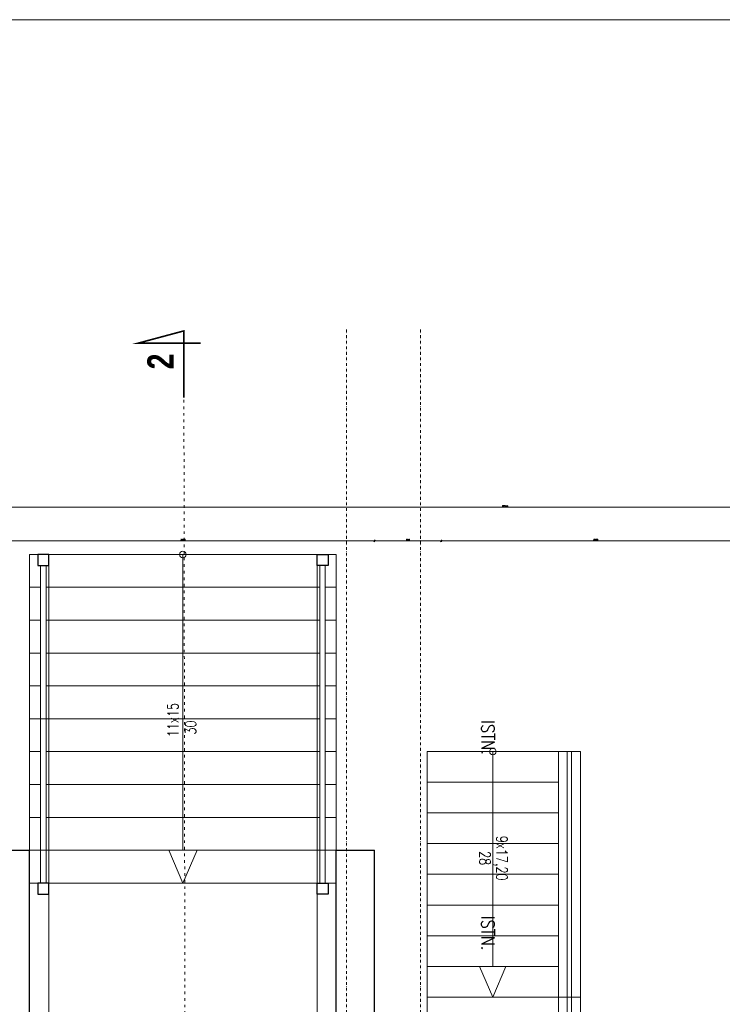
# Model space of a CAD drawing. Header units: millimetres. Extents: x -1893473 to 942156, y -568027 to 942944.
# Tile 200 of 256: x 145106 to 151522, y -460230 to -451244. Entities that reach past the tile are written whole.
import ezdxf
from ezdxf.enums import TextEntityAlignment as Align

# ---------------------------------------------------------------- set-up
doc = ezdxf.new("R2010")
doc.units = ezdxf.units.MM
doc.header["$LTSCALE"] = 0.2
for name, pattern in [('ACAD_ISO03W100', [30, 12, -18]), ('DASHDOT', [25.4, 12.7, -6.35, 0, -6.35]), ('HIDDEN', [9.525, 6.35, -3.175])]:
    doc.linetypes.add(name, pattern=pattern)
doc.layers.get('0').update_dxf_attribs({"lineweight": 0})
for name, color, linetype, lineweight in [('!! 0_ Istn-sciany', 7, 'Continuous', 30), ('!! 0_ Istn-widok', 1, 'Continuous', 15), ('!! 0_ Opis', 3, 'Continuous', 13), ('!! 0_Istn-cienka', 4, 'Continuous', 9), ('!! 0_Opis_pom', 9, 'Continuous', 13), ('!! 0_Osie', 1, 'DASHDOT', 13), ('!! 0_Widok', 1, 'Continuous', 15), ('!! 1_ tynk zewn  - nowy', 21, 'Continuous', 20), ('!! 1_OPIS POM NOWE', 140, 'Continuous', 5), ('!! wymiary osi', 250, 'Continuous', 9), ('P-Opis nadproża', 150, 'Continuous', 9), ('P-Osie', 1, 'DASHDOT', 18)]:
    doc.layers.add(name, color=color, linetype=linetype, lineweight=lineweight)
doc.layers.add('!! 0_ramki', color=251, linetype='Continuous', lineweight=9, plot=False)
doc.layers.add('!! 1_Wyburzenia', color=7, linetype='ACAD_ISO03W100', lineweight=13, true_color=0xff0505)
doc.styles.add('ARCHETYP', font='romans.shx', dxfattribs={"height": 15})
doc.styles.add('ARIAL', font='tahoma.ttf')
doc.styles.add('SIMPLEX', font='simplex.shx', dxfattribs={"width": 0.77})
doc.styles.add('STYLE7', font='ARIALNB.TTF')
doc.styles.add('TXT', font='simplex.shx')
doc.dimstyles.new('DIM50', dxfattribs={"dimscale": 5, "dimtxt": 2.5, "dimasz": 1.5, "dimexe": 0, "dimexo": 0, "dimgap": 0.5, "dimtad": 1, "dimdec": 4, "dimrnd": 0.5, "dimdsep": 46, "dimtxsty": 'TXT', "dimblk1": 'TICK1', "dimblk2": 'TICK1', "dimsah": 1, "dimcen": 0, "dimse1": 1, "dimse2": 1, "dimclrd": 1, "dimclre": 7, "dimclrt": 9, "dimadec": 0, "dimazin": 0, "dimtfac": 1, "dimtdec": 4, "dimtmove": 2, "dimatfit": 3, "dimldrblk": 'TICK1', "dimfxl": 1, "dimtolj": 1, "dimarcsym": 0})

# ---------------------------------------------------------------- blocks, each defined once
blk = doc.blocks.new('BLOK OSI')
at = {"layer": 'P-Osie'}
for points in [[(50117.21, -193635.47), (50117.21, -195993.95)], [(50184.71, -193635.47), (50184.71, -195993.95)]]:
    blk.add_lwpolyline(points, dxfattribs=at)
blk = doc.blocks.new('TICK1')
at = {"color": 2}
blk.add_line((-1, -1), (1, 1), dxfattribs=at)
at = {"color": 0}
for p, q in [((0, 0), (-1, 0)), ((0, -1.4), (0, 1.4))]:
    blk.add_line(p, q, dxfattribs=at)
blk = doc.blocks.new('*D1058')
at = {"layer": '!! wymiary osi', "color": 1, "lineweight": -2, "transparency": 16777216}
blk.add_line((263907.2, -461593.9), (291632.2, -461593.9), dxfattribs=at)
at = {"layer": 'DEFPOINTS', "color": 0, "transparency": 16777216}
for p in [(291639.7, -461593.9), (263899.7, -466759), (291639.7, -466759)]:
    blk.add_point(p, dxfattribs=at)
at = {"layer": '!! wymiary osi', "color": 1, "lineweight": -2, "transparency": 16777216, "xscale": 7.5, "yscale": 7.5, "zscale": 7.5, "rotation": 180}
blk.add_blockref('TICK1', (263899.7, -461593.9), dxfattribs=at)
at = {"layer": '!! wymiary osi', "color": 1, "lineweight": -2, "transparency": 16777216, "xscale": 7.5, "yscale": 7.5, "zscale": 7.5}
blk.add_blockref('TICK1', (291639.7, -461593.9), dxfattribs=at)
at = {"layer": '!! wymiary osi', "color": 9, "transparency": 16777216, "insert": (277769.7, -461585.1), "char_height": 12.5, "attachment_point": 5, "style": 'TXT'}
blk.add_mtext('\\A1;27740', dxfattribs=at)
blk = doc.blocks.new('*D1061')
at = {"layer": '!! wymiary osi', "color": 1, "lineweight": -2, "transparency": 16777216}
blk.add_line((272789.9, -462031.2), (272789.9, -464716.2), dxfattribs=at)
at = {"layer": 'DEFPOINTS', "color": 0, "transparency": 16777216}
for p in [(273646.5, -462023.7), (272789.9, -464723.7), (273646.5, -464723.7)]:
    blk.add_point(p, dxfattribs=at)
at = {"layer": '!! wymiary osi', "color": 1, "lineweight": -2, "transparency": 16777216, "xscale": 7.5, "yscale": 7.5, "zscale": 7.5}
for p, rotation in [((272789.9, -462023.7), 90), ((272789.9, -464723.7), 270)]:
    blk.add_blockref('TICK1', p, dxfattribs=dict(at, rotation=rotation))
at = {"layer": '!! wymiary osi', "color": 9, "transparency": 16777216, "insert": (272781.2, -463373.7), "char_height": 12.5, "attachment_point": 5, "rotation": 90, "style": 'TXT'}
blk.add_mtext('\\A1;2700', dxfattribs=at)
blk = doc.blocks.new('*D1067')
at = {"layer": '!! wymiary osi', "color": 1, "lineweight": -2, "transparency": 16777216}
blk.add_line((273087.2, -461900.1), (276572.2, -461900.1), dxfattribs=at)
at = {"layer": 'DEFPOINTS', "color": 0, "transparency": 16777216}
for p in [(276579.7, -461900.1), (273079.7, -464723.7), (276579.7, -464723.7)]:
    blk.add_point(p, dxfattribs=at)
at = {"layer": '!! wymiary osi', "color": 1, "lineweight": -2, "transparency": 16777216, "xscale": 7.5, "yscale": 7.5, "zscale": 7.5, "rotation": 180}
blk.add_blockref('TICK1', (273079.7, -461900.1), dxfattribs=at)
at = {"layer": '!! wymiary osi', "color": 1, "lineweight": -2, "transparency": 16777216, "xscale": 7.5, "yscale": 7.5, "zscale": 7.5}
blk.add_blockref('TICK1', (276579.7, -461900.1), dxfattribs=at)
at = {"layer": '!! wymiary osi', "color": 9, "transparency": 16777216, "insert": (274829.7, -461891.3), "char_height": 12.5, "attachment_point": 5, "style": 'TXT'}
blk.add_mtext('\\A1;3500', dxfattribs=at)
blk = doc.blocks.new('*D1068')
at = {"layer": '!! wymiary osi', "color": 1, "lineweight": -2, "transparency": 16777216}
blk.add_line((276587.2, -461900.1), (277182.2, -461900.1), dxfattribs=at)
at = {"layer": 'DEFPOINTS', "color": 0, "transparency": 16777216}
for p in [(277189.7, -461900.1), (276579.7, -464723.7), (277189.7, -467763.7)]:
    blk.add_point(p, dxfattribs=at)
at = {"layer": '!! wymiary osi', "color": 1, "lineweight": -2, "transparency": 16777216, "xscale": 7.5, "yscale": 7.5, "zscale": 7.5, "rotation": 180}
blk.add_blockref('TICK1', (276579.7, -461900.1), dxfattribs=at)
at = {"layer": '!! wymiary osi', "color": 1, "lineweight": -2, "transparency": 16777216, "xscale": 7.5, "yscale": 7.5, "zscale": 7.5}
blk.add_blockref('TICK1', (277189.7, -461900.1), dxfattribs=at)
at = {"layer": '!! wymiary osi', "color": 9, "transparency": 16777216, "insert": (276884.7, -461891.3), "char_height": 12.5, "attachment_point": 5, "style": 'TXT'}
blk.add_mtext('\\A1;610', dxfattribs=at)
blk = doc.blocks.new('*D1069')
at = {"layer": '!! wymiary osi', "color": 1, "lineweight": -2, "transparency": 16777216}
blk.add_line((277197.2, -461900.1), (280002.2, -461900.1), dxfattribs=at)
at = {"layer": 'DEFPOINTS', "color": 0, "transparency": 16777216}
for p in [(280009.7, -461900.1), (277189.7, -467763.7), (280009.7, -467763.7)]:
    blk.add_point(p, dxfattribs=at)
at = {"layer": '!! wymiary osi', "color": 1, "lineweight": -2, "transparency": 16777216, "xscale": 7.5, "yscale": 7.5, "zscale": 7.5, "rotation": 180}
blk.add_blockref('TICK1', (277189.7, -461900.1), dxfattribs=at)
at = {"layer": '!! wymiary osi', "color": 1, "lineweight": -2, "transparency": 16777216, "xscale": 7.5, "yscale": 7.5, "zscale": 7.5}
blk.add_blockref('TICK1', (280009.7, -461900.1), dxfattribs=at)
at = {"layer": '!! wymiary osi', "color": 9, "transparency": 16777216, "insert": (278599.7, -461891.3), "char_height": 12.5, "attachment_point": 5, "style": 'TXT'}
blk.add_mtext('\\A1;2820', dxfattribs=at)
blk = doc.blocks.new('oznaczenie przekroi')
at = {"layer": '!! 0_ Opis', "color": 2, "const_width": 1.44}
blk.add_lwpolyline([(86028.17, -193635.96), (86028.17, -193575.13), (85986.1, -193586.41), (86043.37, -193586.41)], dxfattribs=at)
blk.add_lwpolyline([(86028.17, -193635.96), (86028.17, -193575.13), (85986.1, -193586.41), (86043.37, -193586.41)], dxfattribs=at)
at = {"layer": '!! 1_Wyburzenia'}
blk.add_lwpolyline([(86031.8, -195890.51), (86028.17, -193635.96)], dxfattribs=at)
at = {"layer": '!! 0_ Opis', "color": 9, "style": 'STYLE7', "text_generation_flag": 6, "width": 0.95}
blk.add_text('2', height=24, rotation=270, dxfattribs=at).set_placement((86018.78, -193610.3))
blk = doc.blocks.new('A$C2EB40A8D')
at = {"layer": '!! 0_ Istn-sciany'}
for p, q in [((-18821.12989, 35577.51397), (-18471.12989, 35577.51397)), ((-18471.12989, 32977.51397), (-18471.12989, 35577.51397)), ((-15671.12989, 32977.51397), (-15671.12989, 35577.51397)), ((-15671.12989, 35577.51397), (-15321.12989, 35577.51397)), ((-15321.12989, 32977.51397), (-15321.12989, 35577.51397))]:
    blk.add_line(p, q, dxfattribs=at)
for points in [[(-18396.12989, 38177.51397), (-18296.12989, 38177.51397), (-18296.12989, 38277.51397), (-18396.12989, 38277.51397)], [(-15746.12989, 38177.51397), (-15846.12989, 38177.51397), (-15846.12989, 38277.51397), (-15746.12989, 38277.51397)], [(-18396.12989, 35177.51397), (-18296.12989, 35177.51397), (-18296.12989, 35277.51397), (-18396.12989, 35277.51397)], [(-15746.12989, 35177.51397), (-15846.12989, 35177.51397), (-15846.12989, 35277.51397), (-15746.12989, 35277.51397)]]:
    blk.add_lwpolyline(points, close=True, dxfattribs=at)
at = {"layer": '!! 0_ Istn-widok'}
for p, q in [((-18471.12989, 35577.51397), (-18471.12989, 38277.51397)), ((-15671.12989, 35577.51397), (-15671.12989, 38277.51397)), ((-18371.12989, 35277.51397), (-18371.12989, 38177.51397)), ((-18321.12989, 35277.51397), (-18321.12989, 38177.51397)), ((-15821.12989, 35277.51397), (-15821.12989, 38177.51397)), ((-15771.12989, 35277.51397), (-15771.12989, 38177.51397))]:
    blk.add_line(p, q, dxfattribs=at)
at = {"layer": '!! 0_ Istn-widok', "linetype": 'HIDDEN', "ltscale": 3}
for p, q in [((-18296.12989, 32977.51397), (-18296.12989, 38277.51397)), ((-15846.12989, 32977.51397), (-15846.12989, 38277.51397)), ((-18471.12989, 35577.51397), (-15671.12989, 35577.51397))]:
    blk.add_line(p, q, dxfattribs=at)
at = {"layer": '!! 0_ Istn-widok'}
for points in [[(-18471.12989, 38277.51397), (-15671.12989, 38277.51397)], [(-17071.12989, 38277.51397), (-17071.12989, 35577.51397)], [(-18471.12989, 37977.51397), (-18371.12989, 37977.51397)], [(-18321.12989, 37977.51397), (-15821.12989, 37977.51397)], [(-15771.12989, 37977.51397), (-15671.12989, 37977.51397)], [(-18471.12989, 37677.51397), (-18371.12989, 37677.51397)], [(-18321.12989, 37677.51397), (-15821.12989, 37677.51397)], [(-15771.12989, 37677.51397), (-15671.12989, 37677.51397)], [(-18471.12989, 37377.51397), (-18371.12989, 37377.51397)], [(-18321.12989, 37377.51397), (-15821.12989, 37377.51397)], [(-15771.12989, 37377.51397), (-15671.12989, 37377.51397)], [(-18471.12989, 37077.51397), (-18371.12989, 37077.51397)], [(-18321.12989, 37077.51397), (-15821.12989, 37077.51397)], [(-15771.12989, 37077.51397), (-15671.12989, 37077.51397)], [(-18471.12989, 36777.51397), (-15821.12989, 36777.51397)], [(-15771.12989, 36777.51397), (-15671.12989, 36777.51397)], [(-18471.12989, 36477.51397), (-18371.12989, 36477.51397)], [(-18321.12989, 36477.51397), (-15821.12989, 36477.51397)], [(-15771.12989, 36477.51397), (-15671.12989, 36477.51397)], [(-13642.05931, 36477.51397), (-14842.05931, 36477.51397)], [(-14842.05931, 33087.51397), (-14842.05931, 36477.51397)], [(-14242.05931, 36477.51397), (-14242.05931, 34517.51397)], [(-13642.05931, 36477.51397), (-13642.05931, 33087.51397)], [(-13442.05931, 36477.51397), (-13442.05931, 32977.51397)], [(-18471.12989, 36177.51397), (-18371.12989, 36177.51397)], [(-18321.12989, 36177.51397), (-15821.12989, 36177.51397)], [(-15771.12989, 36177.51397), (-15671.12989, 36177.51397)], [(-13642.05931, 36197.51397), (-14842.05931, 36197.51397)], [(-18471.12989, 35877.51397), (-18371.12989, 35877.51397)], [(-18321.12989, 35877.51397), (-15821.12989, 35877.51397)], [(-15771.12989, 35877.51397), (-15671.12989, 35877.51397)], [(-13642.05931, 35917.51397), (-14842.05931, 35917.51397)], [(-13642.05931, 35637.51397), (-14842.05931, 35637.51397)], [(-18471.12989, 35577.51397), (-18371.12989, 35577.51397)], [(-18321.12989, 35577.51397), (-15821.12989, 35577.51397)], [(-15771.12989, 35577.51397), (-15671.12989, 35577.51397)], [(-13642.05931, 35357.51397), (-14842.05931, 35357.51397)], [(-18471.12989, 35277.51397), (-15671.12989, 35277.51397)], [(-13642.05931, 35077.51397), (-14842.05931, 35077.51397)], [(-13642.05931, 34797.51397), (-14842.05931, 34797.51397)], [(-13642.05931, 34517.51397), (-14842.05931, 34517.51397)], [(-13442.05931, 34237.51397), (-14842.05931, 34237.51397)]]:
    blk.add_lwpolyline(points, dxfattribs=at)
for centre in [(-17071.12989, 38277.51397), (-14242.05931, 36477.51397)]:
    blk.add_circle(centre, 30, dxfattribs=at)
at = {"layer": '!! 0_Istn-cienka'}
for points in [[(-13562.05931, 33087.51397), (-13562.05931, 36477.51397)], [(-13522.05931, 33087.51397), (-13522.05931, 36477.51397)]]:
    blk.add_lwpolyline(points, dxfattribs=at)
at = {"layer": '!! 0_ramki'}
blk.add_lwpolyline([(-31093.9525, 43157.63294), (10906.0475, 43157.63294), (10906.0475, 13457.63294), (-31093.9525, 13457.63294)], close=True, dxfattribs=at)
at = {"layer": '!! 0_Widok'}
for points in [[(-17071.12989, 35277.51397), (-17199.96904, 35577.51397)], [(-17071.12989, 35277.51397), (-16942.29074, 35577.51397)], [(-14242.05931, 34237.51397), (-14362.30918, 34517.51397)], [(-14242.05931, 34237.51397), (-14121.80944, 34517.51397)]]:
    blk.add_lwpolyline(points, dxfattribs=at)
at = {"layer": '!! 1_ tynk zewn  - nowy'}
blk.add_lwpolyline([(-13642.05931, 36477.51397), (-13442.05931, 36477.51397)], dxfattribs=at)
at = {"layer": '!! 0_Osie', "xscale": 10, "yscale": 10, "zscale": 10}
blk.add_blockref('BLOK OSI', (-516748.24414, 1976683.397), dxfattribs=at)
at = {"layer": '!! 1_Wyburzenia', "xscale": 10, "yscale": 10, "zscale": 10}
blk.add_blockref('oznaczenie przekroi', (-877343.67123, 1976068.79528), dxfattribs=at)
at = {"layer": '!! 0_ Opis', "style": 'SIMPLEX', "width": 0.75}
for s, rotation, p in [('11x15', 90, (-17111.4728, 36609.52998)), ('30', 90, (-16949.96209, 36632.72648)), ('9x17,20', 270, (-14208.96439, 35708.96942)), ('28', 270, (-14363.22712, 35568.94444))]:
    blk.add_text(s, height=100, rotation=rotation, dxfattribs=at).set_placement(p)
at = {"layer": '!! 0_ Opis', "color": 8, "style": 'ARCHETYP', "width": 0.8}
for p in [(-14345.90275, 36761.49758), (-14345.90275, 34976.49758)]:
    blk.add_text('ISTN.', height=120, rotation=270, dxfattribs=at).set_placement(p)
at = {"layer": '!! 0_Opis_pom', "ltscale": 0.7, "style": 'ARIAL'}
for tag, p in [('B1,21', (-891.77727, 31796.97458)), ('A1,16', (-13651.31084, 31587.95236)), ('B1/17', (-9701.43347, 31565.05244)), ('B1,19', (-5798.61305, 31587.22944)), ('1,22', (4526.58954, 31507.65132)), ('1,23', (10805.41388, 31565.05244)), ('A1,1', (-16866.13618, 31459.3792)), ('B1,18', (-7791.62894, 31330.08444)), ('B1,20', (-2961.4347, 31167.05787)), ('A1,6', (-19287.17717, 30923.71998)), ('B1,1', (14135.63445, 30913.92963)), ('B1,3', (17346.74696, 30023.81022)), ('B1,4', (29817.71501, 29157.67457)), ('A1,5', (-23454.5385, 28820.77901)), ('A1,2', (-17502.57721, 28602.57524)), ('B1,2D', (2616.16402, 28559.52261)), ('A1,15', (-13651.31084, 28261.46046)), ('B1,4', (29883.58177, 28158.35876)), ('B1,2B', (18801.54781, 27650.12382)), ('B1,2A', (13086.7373, 27376.04393)), ('A1,3', (-16846.27912, 25980.40356)), ('B1,8', (9089.53994, 25356.27639)), ('B1,6', (31915.87888, 23754.79829)), ('A1,4', (-24010.17576, 23559.17399)), ('B1,14', (-11621.32288, 23261.44183)), ('B1,13', (-3080.55208, 22924.09997)), ('B1,10', (3982.60923, 22874.21277)), ('B1,5', (29245.49088, 22896.69268)), ('B1,9', (5634.43488, 22623.92098)), ('B1,2C', (13327.26639, 22378.5328)), ('B1,7', (16398.41175, 22348.28836)), ('B1,11', (5553.20442, 20939.83877)), ('B1,12', (3693.27174, 20628.72148)), ('C1,3', (5969.08376, 16336.01084)), ('C1,2', (11955.93711, 11671.55655)), ('C1,1', (15659.17205, 11415.94196)), ('C1,4', (5140.00888, 9205.5831)), ('C1,5', (5680.4486, 6154.54995)), ('C1,10', (16327.05085, 6080.66085)), ('C1,9', (16526.57171, 3173.45283)), ('C1,6', (6367.37903, 2771.84181)), ('D0,18', (-1981.87701, -110.73158)), ('D0,7', (-13531.42299, -1159.67649)), ('C1,7', (7275.77161, -1303.00991)), ('D0,17', (2064.87671, -1345.69113)), ('D0,3', (-9324.21674, -1442.63631)), ('D0,6', (-17529.61851, -1957.37463)), ('D0,10', (-21369.4432, -2140.60378)), ('D,09', (-12990.08379, -2746.32902)), ('D0,2', (-5516.19514, -3101.87722)), ('D0,16', (2266.73061, -3284.15369)), ('D0,8', (-14357.79539, -3567.69719)), ('D0,5', (-10461.54478, -3629.26575)), ('D0,4', (-8396.53404, -4353.7937)), ('D0,15', (1974.41895, -5205.84774)), ('D0,1', (-5633.49598, -5662.48534)), ('D0,11', (-23334.09291, -6045.78706)), ('D0,12', (-22436.85763, -9302.9678)), ('D0,13', (-22436.85763, -11581.16526)), ('D0,14', (-13645.94445, -11884.57769))]:
    blk.add_attdef(tag, text='', height=119.68, dxfattribs=at).set_placement(p, align=Align.MIDDLE_CENTER)
at = {"layer": '!! 1_OPIS POM NOWE', "style": 'ARIAL'}
for tag, p in [('C1.7A', (7769.3756, 685.765)), ('C1.7C', (7655.80151, -2045.04756)), ('C1.8B', (10935.93068, -2107.41983)), ('C1.8A', (13897.39715, -2120.69016)), ('C1.7B', (8274.43201, -3270.18959)), ('E1.2', (16701.02923, -5331.07351)), ('E1.5E', (21974.23379, -5463.99012)), ('E1.5D', (24989.27391, -5785.36474)), ('E1.1', (8357.81567, -5851.01076)), ('E1.5C', (25222.53959, -6394.64172)), ('E1.5B', (27694.70831, -7009.86571)), ('E1.6', (5279.46063, -8141.28746)), ('E1.5A', (25547.9555, -8495.18994)), ('E1.5F', (22414.7084, -9822.66389)), ('E1.5G', (23977.19473, -9792.46695)), ('E1,4', (13935.69867, -10458.20073)), ('E1.5L', (28030.8296, -11267.7725)), ('E1.3', (5639.18862, -11994.01941)), ('E1.5H', (23988.49716, -12231.38049)), ('E1.5K', (27714.73934, -12977.98364)), ('E1.5I', (22290.68736, -13989.9049)), ('E1.5J', (27095.71534, -16088.17469))]:
    blk.add_attdef(tag, text='', height=119.68, dxfattribs=at).set_placement(p, align=Align.MIDDLE_CENTER)
at = {"layer": '!! wymiary osi'}
for base, p1, p2, picture, middle in [((-261.12989, 38707.37327), (-28001.12989, 33542.25442), (-261.12989, 33542.25442), '*D1058', (-14131.12989, 38716.12327)), ((-15321.12989, 38401.19929), (-18821.12989, 35577.51397), (-15321.12989, 35577.51397), '*D1067', (-17071.12989, 38409.94929)), ((-14711.12989, 38401.19929), (-15321.12989, 35577.51397), (-14711.12989, 32537.51397), '*D1068', (-15016.12989, 38409.94929)), ((-11891.12989, 38401.19929), (-14711.12989, 32537.51397), (-11891.12989, 32537.51397), '*D1069', (-13301.12989, 38409.94929))]:
    dim = blk.add_linear_dim(base=base, p1=p1, p2=p2, dimstyle='DIM50', dxfattribs=at)
    dim.commit()
    dim.dimension.update_dxf_attribs({"geometry": picture, "text_midpoint": middle, "insert": (-291900.79406, 500301.26018)})
dim = blk.add_linear_dim(base=(-19110.85735, 35577.51397), p1=(-18254.32568, 38277.51397), p2=(-18254.32568, 35577.51397), angle=90, dimstyle='DIM50', dxfattribs=at)
dim.commit()
dim.dimension.update_dxf_attribs({"geometry": '*D1061', "text_midpoint": (-19119.60735, 36927.51397), "insert": (-291900.79406, 500301.26018)})

msp = doc.modelspace()

# ---------------------------------------------------------------- block references
at = {"layer": 'P-Opis nadproża', "color": 4}
msp.add_blockref('A$C2EB40A8D', (163667.94092, -494401.63474), dxfattribs=at)

doc.saveas('drawing.dxf')
